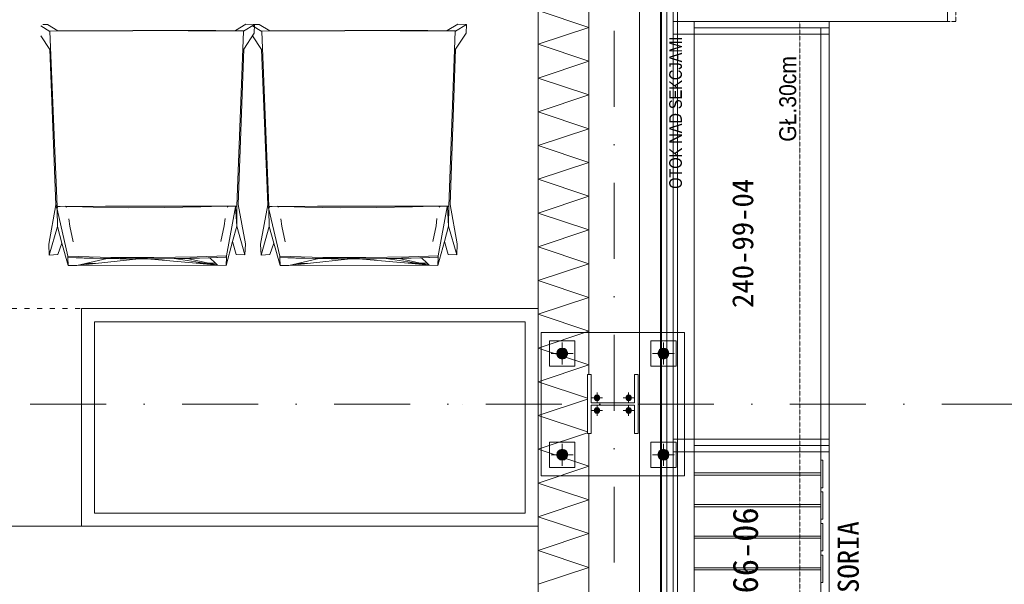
# Model space of a CAD drawing. Header units: centimetres. Extents: x -9388 to 91680, y -1419244 to 50347.
# Tile 75 of 183: x 34080 to 36414, y -706533 to -705195. Entities that reach past the tile are written whole.
import ezdxf
from ezdxf.enums import TextEntityAlignment as Align

# ---------------------------------------------------------------- set-up
doc = ezdxf.new("R2010")
doc.units = ezdxf.units.CM
for name, pattern in [('ACAD_ISO03W100', [30, 12, -18]), ('CENTER', [2, 1.25, -0.25, 0.25, -0.25]), ('DASHED', [0.75, 0.5, -0.25]), ('Kropki i Kreski', [360, 180, -90, 0, -90])]:
    doc.linetypes.add(name, pattern=pattern)
doc.layers.add('! Strefy Powierzchnie', color=7, linetype='Continuous')
doc.layers.add('Osie', color=7, linetype='Continuous')
for name, color, linetype, lineweight, true_color in [('! słupy stalowe_Nr_pióra__232', 7, 'Continuous', 13, 0x24a2ff), ('Rynny_Nr_pióra__205', 7, 'Continuous', 5, 0x858585), ('Rzuty - ogródek_Nr_pióra__232', 7, 'Continuous', 13, 0x24a2ff), ('Strefy_Nr_pióra__201', 7, 'Continuous', 5, 0x595959)]:
    doc.layers.add(name, color=color, linetype=linetype, lineweight=lineweight, true_color=true_color)
for name, color, linetype, lineweight in [('! słupy stalowe_Nr_pióra__7', 7, 'Continuous', 13), ('Osie_Nr_pióra__1', 7, 'Continuous', 13), ('Osie_Nr_pióra__4', 7, 'Continuous', 13), ('Q_podkład', 8, 'Continuous', 9), ('Rynny_Nr_pióra__101', 7, 'Continuous', 5), ('Rzuty - ogródek_Nr_pióra__161', 7, 'Continuous', 5), ('Wnętrze - umeblowanie_Nr_pióra__1', 7, 'Continuous', 13), ('Wnętrze - umeblowanie_Nr_pióra__101', 7, 'Continuous', 5), ('Wnętrze - umeblowanie_Nr_pióra__161', 7, 'Continuous', 5), ('Ściany zewnętrzne_Nr_pióra__1', 7, 'Continuous', 13), ('Ściany zewnętrzne_Nr_pióra__174', 7, 'Continuous', 5), ('Ściany zewnętrzne_Nr_pióra__41', 7, 'Continuous', 15)]:
    doc.layers.add(name, color=color, linetype=linetype, lineweight=lineweight)
doc.styles.add('GENERATED_STYLE_2', font='arial.ttf')
doc.styles.add('GENERATED_STYLE_3', font='calibri.ttf')
doc.styles.add('GENERATED_STYLE_4', font='ARIALN.TTF')
doc.linetypes.add('Zygzak MAŁY', pattern='A,0,[1,PAB.01_RZUT PRZYZIEMIA1.Shx,S=0.873016,R=0,X=0,Y=-0.0275],-110,0', length=110)

# ---------------------------------------------------------------- blocks, each defined once
blk = doc.blocks.new('Standardowy znacznik siatki_3')
at = {"layer": 'Osie_Nr_pióra__4', "linetype": 'Kropki i Kreski'}
blk.add_line((1000, 0), (17990.8, 0), dxfattribs=at)
at = {"layer": 'Osie_Nr_pióra__1', "style": 'GENERATED_STYLE_3'}
for tag, p in [('AC_MarkerText_1_0', (-125, 5.7)), ('AC_MarkerText_1_1', (19115.8, 5.7))]:
    blk.add_attdef(tag, text='', height=100, rotation=360, dxfattribs=at).set_placement(p, align=Align.MIDDLE_CENTER)
blk = doc.blocks.new('Standardowy znacznik siatki_4')
at = {"layer": 'Osie_Nr_pióra__4', "linetype": 'Kropki i Kreski'}
blk.add_line((1000, 0), (12138.2, 0), dxfattribs=at)
at = {"layer": 'Osie_Nr_pióra__1', "style": 'GENERATED_STYLE_3'}
for tag, p in [('AC_MarkerText_1_0', (-125, 5.7)), ('AC_MarkerText_1_1', (13263.2, 5.7))]:
    blk.add_attdef(tag, text='', height=100, rotation=270, dxfattribs=at).set_placement(p, align=Align.MIDDLE_CENTER)
blk = doc.blocks.new('PAB.01_RZUT PRZYZIEMIA')
at = {"layer": '! słupy stalowe_Nr_pióra__7', "linetype": 'Continuous'}
for points in [[(35379, -705986.3, 1), (35353, -705986.3, 1)], [(35379, -705986.3, 1), (35353, -705986.3, 1)], [(35619, -705986.3, 1), (35593, -705986.3, 1)], [(35619, -705986.3, 1), (35593, -705986.3, 1)], [(35455, -706091.3, 1), (35442, -706091.3, 1)], [(35455, -706091.3, 1), (35442, -706091.3, 1)], [(35530, -706091.3, 1), (35517, -706091.3, 1)], [(35530, -706091.3, 1), (35517, -706091.3, 1)], [(35455, -706121.3, 1), (35442, -706121.3, 1)], [(35455, -706121.3, 1), (35442, -706121.3, 1)], [(35530, -706121.3, 1), (35517, -706121.3, 1)], [(35530, -706121.3, 1), (35517, -706121.3, 1)], [(35379, -706226.3, 1), (35353, -706226.3, 1)], [(35379, -706226.3, 1), (35353, -706226.3, 1)], [(35619, -706226.3, 1), (35593, -706226.3, 1)], [(35619, -706226.3, 1), (35593, -706226.3, 1)]]:
    blk.add_hatch(color=8, dxfattribs=at).paths.add_polyline_path(points)
at = {"layer": '! Strefy Powierzchnie', "color": 8, "linetype": 'Continuous', "lineweight": 0, "flags": 128}
blk.add_lwpolyline([(35639, -701738.6), (35639, -707859.3), (41389, -707859.3), (41389, -708139.3), (42019, -708139.3), (42019, -701822.8), (41149, -701822.8), (41149, -701738.6)], close=True, dxfattribs=at)
at = {"layer": '! słupy stalowe_Nr_pióra__232', "color": 8, "linetype": 'Continuous'}
for p, q in [((35656, -705936.3), (35316, -705936.3)), ((35656, -705936.3), (35656.1, -705936.3)), ((35656, -706276.3), (35656, -705936.3)), ((35336, -705956.3), (35336, -706016.3)), ((35396, -705956.3), (35336, -705956.3)), ((35396, -706016.3), (35396, -705956.3)), ((35576, -705956.3), (35576, -706016.3)), ((35636, -705956.3), (35576, -705956.3)), ((35636, -706016.3), (35636, -705956.3)), ((35354.9, -705981.7), (35354, -705986.3)), ((35354.9, -705981.9), (35354, -705986.5)), ((35354, -705986.3), (35354, -705991.3)), ((35354, -705986.5), (35354.9, -705991.1)), ((35357.5, -705977.8), (35354.9, -705981.7)), ((35357.5, -705978), (35354.9, -705981.9)), ((35361.4, -705975.2), (35357.5, -705977.8)), ((35361.4, -705975.4), (35357.5, -705978)), ((35366, -705974.3), (35361.4, -705975.2)), ((35366, -705974.5), (35361.4, -705975.4)), ((35370.6, -705975.2), (35366, -705974.3)), ((35370.6, -705975.4), (35366, -705974.5)), ((35374.5, -705977.8), (35370.6, -705975.2)), ((35374.5, -705978), (35370.6, -705975.4)), ((35377.1, -705981.7), (35374.5, -705977.8)), ((35377.1, -705981.9), (35374.5, -705978)), ((35378, -705986.3), (35377.1, -705981.7)), ((35378, -705986.5), (35377.1, -705981.9)), ((35377.1, -705991.1), (35378, -705986.5)), ((35378, -705991.3), (35378, -705986.3)), ((35594.9, -705981.7), (35594, -705986.3)), ((35594.9, -705981.9), (35594, -705986.5)), ((35594, -705986.3), (35594, -705991.3)), ((35594, -705986.5), (35594.9, -705991.1)), ((35597.5, -705977.8), (35594.9, -705981.7)), ((35597.5, -705978), (35594.9, -705981.9)), ((35601.4, -705975.2), (35597.5, -705977.8)), ((35601.4, -705975.4), (35597.5, -705978)), ((35606, -705974.3), (35601.4, -705975.2)), ((35606, -705974.5), (35601.4, -705975.4)), ((35610.6, -705975.2), (35606, -705974.3)), ((35610.6, -705975.4), (35606, -705974.5)), ((35614.5, -705977.8), (35610.6, -705975.2)), ((35614.5, -705978), (35610.6, -705975.4)), ((35617.1, -705981.7), (35614.5, -705977.8)), ((35617.1, -705981.9), (35614.5, -705978)), ((35618, -705986.3), (35617.1, -705981.7)), ((35618, -705986.5), (35617.1, -705981.9)), ((35617.1, -705991.1), (35618, -705986.5)), ((35618, -705991.3), (35618, -705986.3)), ((35632, -705986.3), (35632.1, -705986.3)), ((35632, -705986.3), (35632.1, -705986.3)), ((35354.9, -705991.1), (35357.5, -705995)), ((35357.5, -705995), (35361.4, -705997.6)), ((35361.4, -705997.6), (35366, -705998.5)), ((35366, -705998.5), (35370.6, -705997.6)), ((35370.6, -705997.6), (35374.5, -705995)), ((35374.5, -705995), (35377.1, -705991.1)), ((35594.9, -705991.1), (35597.5, -705995)), ((35597.5, -705995), (35601.4, -705997.6)), ((35601.4, -705997.6), (35606, -705998.5)), ((35606, -705998.5), (35610.6, -705997.6)), ((35610.6, -705997.6), (35614.5, -705995)), ((35614.5, -705995), (35617.1, -705991.1)), ((35336, -706016.3), (35396, -706016.3)), ((35576, -706016.3), (35636, -706016.3)), ((35708, -706106.3), (35708, -706106.3)), ((35708, -706106.3), (35708, -706106.3)), ((35396, -706196.3), (35336, -706196.3)), ((35336, -706196.3), (35336, -706256.3)), ((35396, -706256.3), (35396, -706196.3)), ((35636, -706196.3), (35576, -706196.3)), ((35576, -706196.3), (35576, -706256.3)), ((35636, -706256.3), (35636, -706196.3)), ((35354, -706221.3), (35354, -706226.3)), ((35354.9, -706221.5), (35354, -706226)), ((35357.5, -706217.6), (35354.9, -706221.5)), ((35361.4, -706215), (35357.5, -706217.6)), ((35366, -706214), (35361.4, -706215)), ((35370.6, -706215), (35366, -706214)), ((35374.5, -706217.6), (35370.6, -706215)), ((35377.1, -706221.5), (35374.5, -706217.6)), ((35378, -706226), (35377.1, -706221.5)), ((35378, -706226.3), (35378, -706221.3)), ((35594, -706221.3), (35594, -706226.3)), ((35594.9, -706221.5), (35594, -706226)), ((35597.5, -706217.6), (35594.9, -706221.5)), ((35601.4, -706215), (35597.5, -706217.6)), ((35606, -706214), (35601.4, -706215)), ((35610.6, -706215), (35606, -706214)), ((35614.5, -706217.6), (35610.6, -706215)), ((35617.1, -706221.5), (35614.5, -706217.6)), ((35618, -706226), (35617.1, -706221.5)), ((35618, -706226.3), (35618, -706221.3)), ((35354, -706226), (35354.9, -706230.6)), ((35354, -706226.3), (35354.9, -706230.9)), ((35354.9, -706230.6), (35357.5, -706234.5)), ((35354.9, -706230.9), (35357.5, -706234.8)), ((35357.5, -706234.5), (35361.4, -706237.1)), ((35357.5, -706234.8), (35361.4, -706237.4)), ((35361.4, -706237.1), (35366, -706238)), ((35361.4, -706237.4), (35366, -706238.3)), ((35366, -706226.3), (35366.1, -706226.3)), ((35366, -706226.3), (35366.1, -706226.3)), ((35366, -706238), (35370.6, -706237.1)), ((35366, -706238.3), (35370.6, -706237.4)), ((35370.6, -706237.1), (35374.5, -706234.5)), ((35370.6, -706237.4), (35374.5, -706234.8)), ((35374.5, -706234.5), (35377.1, -706230.6)), ((35374.5, -706234.8), (35377.1, -706230.9)), ((35377.1, -706230.6), (35378, -706226)), ((35378, -706226), (35377.1, -706230.6)), ((35377.1, -706230.9), (35378, -706226.3)), ((35594, -706226), (35594.9, -706230.6)), ((35594, -706226.3), (35594.9, -706230.9)), ((35594.9, -706230.6), (35597.5, -706234.5)), ((35594.9, -706230.9), (35597.5, -706234.8)), ((35597.5, -706234.5), (35601.4, -706237.1)), ((35597.5, -706234.8), (35601.4, -706237.4)), ((35601.4, -706237.1), (35606, -706238)), ((35601.4, -706237.4), (35606, -706238.3)), ((35606, -706238), (35610.6, -706237.1)), ((35606, -706238.3), (35610.6, -706237.4)), ((35610.6, -706237.1), (35614.5, -706234.5)), ((35610.6, -706237.4), (35614.5, -706234.8)), ((35614.5, -706234.5), (35617.1, -706230.6)), ((35614.5, -706234.8), (35617.1, -706230.9)), ((35618, -706226), (35617.1, -706230.6)), ((35617.1, -706230.6), (35618, -706226)), ((35617.1, -706230.9), (35618, -706226.3)), ((35632, -706226.3), (35632.1, -706226.3)), ((35632, -706226.3), (35632.1, -706226.3)), ((35336, -706256.3), (35396, -706256.3)), ((35576, -706256.3), (35636, -706256.3)), ((35606, -706249.1), (35606.1, -706249.1)), ((35606, -706252.3), (35606.1, -706252.3)), ((35316, -706276.3), (35656, -706276.3)), ((35489, -706370.4), (35489.1, -706370.4)), ((35489, -706370.4), (35489.1, -706370.4))]:
    blk.add_line(p, q, dxfattribs=at)
at = {"layer": '! słupy stalowe_Nr_pióra__232', "color": 8, "linetype": 'CENTER'}
for p, q in [((35366, -706012.3), (35366, -705960.3)), ((35606, -706012.3), (35606, -705960.3)), ((35340, -705986.3), (35392, -705986.3)), ((35580, -705986.3), (35632, -705986.3)), ((35448.5, -706104.3), (35448.5, -706078.3)), ((35523.5, -706104.3), (35523.5, -706078.3)), ((35435.5, -706091.3), (35461.5, -706091.3)), ((35510.5, -706091.3), (35536.5, -706091.3)), ((35435.5, -706121.3), (35461.5, -706121.3)), ((35448.5, -706134.3), (35448.5, -706108.3)), ((35510.5, -706121.3), (35536.5, -706121.3)), ((35523.5, -706134.3), (35523.5, -706108.3)), ((35366, -706252.3), (35366, -706200.3)), ((35606, -706252.3), (35606, -706200.3)), ((35340, -706226.3), (35392, -706226.3)), ((35580, -706226.3), (35632, -706226.3))]:
    blk.add_line(p, q, dxfattribs=at)
at = {"layer": '! słupy stalowe_Nr_pióra__232', "color": 8, "linetype": 'Continuous', "flags": 128}
blk.add_lwpolyline([(35546, -706036), (35546, -706176), (35537.5, -706176), (35537.5, -706108.8), (35434.5, -706108.8), (35434.5, -706176), (35426, -706176), (35426, -706036), (35434.5, -706036), (35434.5, -706103.3), (35537.5, -706103.3), (35537.5, -706036)], close=True, dxfattribs=at)
at = {"layer": '! słupy stalowe_Nr_pióra__232', "color": 8, "linetype": 'Continuous'}
for centre, radius in [((35366, -705986.3), 13), ((35606, -705986.3), 13), ((35448.5, -706091.3), 6.5), ((35523.5, -706091.3), 6.5), ((35448.5, -706121.3), 6.5), ((35523.5, -706121.3), 6.5), ((35366, -706226.3), 13), ((35606, -706226.3), 13)]:
    blk.add_circle(centre, radius, dxfattribs=at)
at = {"layer": 'Rynny_Nr_pióra__101', "color": 8, "linetype": 'Continuous', "flags": 128}
for points in [[(35629, -705199.6), (35629, -705229.6), (35679, -705229.6), (35679, -705199.6)], [(35629, -706219.3), (35999, -706219.3), (35999, -706189.3), (35629, -706189.3)], [(35629, -706219.3), (35629, -706189.3), (35679, -706189.3), (35679, -706219.3)], [(35679, -706864.3), (35679, -706204.3), (35999, -706204.3), (35999, -706864.3)], [(35679, -706204.3), (35679, -706864.3), (35979, -706864.3), (35979, -706204.3)]]:
    blk.add_lwpolyline(points, close=True, dxfattribs=at)
at = {"layer": 'Rynny_Nr_pióra__205', "color": 8, "linetype": 'DASHED', "flags": 128}
blk.add_lwpolyline([(35629, -707869.3), (35629, -705199.6), (35929, -705199.6), (35929, -707869.3)], close=True, dxfattribs=at)
at = {"layer": 'Rzuty - ogródek_Nr_pióra__161', "color": 8, "linetype": 'Continuous'}
for p, q in [((34151.5, -705222.8), (34129.9, -705209.9)), ((34134.7, -705206.7), (34145.8, -705206.2)), ((34134.7, -705206.2), (34134.7, -705206.7)), ((34170.6, -705221.1), (34145.8, -705206.2)), ((34616.2, -705205.4), (34591.5, -705220.3)), ((34636.9, -705206.2), (34610.6, -705222)), ((34616.2, -705205.4), (34636.9, -705206.2)), ((34653.6, -705222.8), (34632.1, -705209.9)), ((34636.9, -705206.2), (34636, -705226.8)), ((34636.9, -705206.7), (34648, -705206.2)), ((34636.9, -705206.2), (34636.9, -705206.7)), ((34672.8, -705221.1), (34648, -705206.2)), ((35118.4, -705205.4), (35093.6, -705220.3)), ((35139, -705206.2), (35112.8, -705222)), ((35118.4, -705205.4), (35139, -705206.2)), ((35139, -705206.2), (35138.2, -705226.8)), ((34151.3, -705265.5), (34129.7, -705233.1)), ((34216.9, -705221.5), (34151.5, -705222)), ((34151.6, -705222.3), (34151.5, -705222)), ((34151.5, -705222), (34151.5, -705222.8)), ((34217, -705221.7), (34151.6, -705222.3)), ((34151.6, -705222.3), (34151.6, -705222.9)), ((34168.7, -705638.1), (34151.6, -705222.9)), ((34591.5, -705220.3), (34170.6, -705221.1)), ((34282.5, -705221.1), (34216.9, -705221.5)), ((34282.6, -705221.3), (34217, -705221.7)), ((34348.2, -705220.8), (34282.5, -705221.1)), ((34348.2, -705221), (34282.6, -705221.3)), ((34413.9, -705220.7), (34348.2, -705220.8)), ((34413.9, -705220.9), (34348.2, -705221)), ((34479.6, -705220.7), (34413.9, -705220.7)), ((34479.5, -705221), (34413.9, -705220.9)), ((34545.1, -705221.1), (34479.5, -705221)), ((34545.2, -705220.9), (34479.6, -705220.7)), ((34610.5, -705221.5), (34545.1, -705221.1)), ((34610.6, -705221.2), (34545.2, -705220.9)), ((34594.9, -705637.3), (34610.5, -705222.1)), ((34610.5, -705221.5), (34610.6, -705221.2)), ((34610.5, -705222.1), (34610.5, -705221.5)), ((34610.6, -705222), (34610.6, -705221.2)), ((34636, -705226.8), (34611, -705264.7)), ((34653.5, -705265.5), (34631.9, -705233.1)), ((34719.1, -705221.5), (34653.6, -705222)), ((34653.8, -705222.3), (34653.6, -705222)), ((34653.6, -705222), (34653.6, -705222.8)), ((34719.2, -705221.7), (34653.8, -705222.3)), ((34653.8, -705222.3), (34653.8, -705222.9)), ((34670.8, -705638.1), (34653.8, -705222.9)), ((35093.6, -705220.3), (34672.8, -705221.1)), ((34784.7, -705221.1), (34719.1, -705221.5)), ((34784.8, -705221.3), (34719.2, -705221.7)), ((34850.4, -705220.8), (34784.7, -705221.1)), ((34850.4, -705221), (34784.8, -705221.3)), ((34916.1, -705220.7), (34850.4, -705220.8)), ((34916, -705220.9), (34850.4, -705221)), ((34981.7, -705221), (34916, -705220.9)), ((34981.7, -705220.7), (34916.1, -705220.7)), ((35047.3, -705220.9), (34981.7, -705220.7)), ((35047.2, -705221.1), (34981.7, -705221)), ((35112.6, -705221.5), (35047.2, -705221.1)), ((35112.8, -705221.2), (35047.3, -705220.9)), ((35097.1, -705637.3), (35112.6, -705222.1)), ((35112.6, -705221.5), (35112.8, -705221.2)), ((35112.6, -705222.1), (35112.6, -705221.5)), ((35112.8, -705222), (35112.8, -705221.2)), ((35138.2, -705226.8), (35113.1, -705264.7)), ((34165.7, -705634.2), (34151.3, -705265.5)), ((34611, -705264.7), (34597.9, -705633.4)), ((34667.8, -705634.2), (34653.5, -705265.5)), ((35113.1, -705264.7), (35100.1, -705633.4)), ((34148.8, -705727.3), (34165.7, -705634.2)), ((34165.7, -705634.2), (34168.6, -705638)), ((34168.6, -705638), (34167.5, -705639.2)), ((34168.7, -705646.7), (34167.5, -705639.2)), ((34167.5, -705639.2), (34168.7, -705644.3)), ((34168.7, -705638.1), (34168.6, -705638)), ((34168.6, -705638), (34168.6, -705639.2)), ((34170.7, -705639.2), (34168.6, -705639.2)), ((34168.6, -705639.2), (34168.7, -705644.3)), ((34176, -705638), (34168.7, -705638.1)), ((34189.2, -705637.3), (34176, -705638)), ((34189, -705637.5), (34189.2, -705637.3)), ((34189.2, -705637.9), (34189, -705637.5)), ((34189.2, -705637.3), (34189.2, -705637.9)), ((34189.2, -705637.9), (34191.6, -705638.9)), ((34190.4, -705638.9), (34189.2, -705637.9)), ((34189.2, -705637.9), (34189.7, -705637.9)), ((34191.5, -705638.8), (34189.7, -705637.9)), ((34189.7, -705637.9), (34190.5, -705637.9)), ((34191.4, -705639.7), (34190.4, -705638.9)), ((34190.5, -705637.9), (34203.1, -705637.8)), ((34203.1, -705637.8), (34217.8, -705637.7)), ((34203.1, -705637.8), (34253.9, -705639.3)), ((34217.8, -705637.7), (34283.3, -705637.3)), ((34253.9, -705639.3), (34339, -705640.6)), ((34283.3, -705637.3), (34349, -705637)), ((34349, -705637), (34414.6, -705636.9)), ((34414.6, -705636.9), (34480.2, -705636.9)), ((34424.1, -705640.4), (34509.1, -705638.9)), ((34480.2, -705636.9), (34545.8, -705637.1)), ((34509.1, -705638.9), (34560, -705637.2)), ((34545.8, -705637.1), (34560, -705637.2)), ((34560, -705637.2), (34573.2, -705637.2)), ((34569.8, -705755.1), (34591.2, -705638.4)), ((34573.2, -705637.2), (34571.5, -705638.1)), ((34571.9, -705639), (34573, -705638.2)), ((34573, -705638.2), (34574.3, -705637.2)), ((34573.2, -705637.2), (34574.3, -705637.2)), ((34587.6, -705637.3), (34574.3, -705636.6)), ((34574.3, -705636.9), (34574.3, -705636.6)), ((34574.6, -705636.9), (34574.3, -705637.2)), ((34574.3, -705637.2), (34574.3, -705636.9)), ((34594.7, -705637.3), (34587.6, -705637.3)), ((34591.6, -705638.9), (34594.7, -705637.3)), ((34591.6, -705638.9), (34594.5, -705684.4)), ((34595, -705637.2), (34594.5, -705684.4)), ((34594.9, -705637.3), (34594.7, -705637.3)), ((34595, -705637.2), (34594.9, -705637.3)), ((34597.9, -705633.4), (34615.1, -705726.5)), ((34651, -705727.3), (34667.8, -705634.2)), ((34667.8, -705634.2), (34670.7, -705638)), ((34670.7, -705638), (34669.7, -705639.2)), ((34670.9, -705646.7), (34669.7, -705639.2)), ((34669.7, -705639.2), (34670.8, -705644.3)), ((34670.8, -705638.1), (34670.7, -705638)), ((34670.7, -705638), (34670.8, -705639.2)), ((34678.2, -705638), (34670.8, -705638.1)), ((34672.8, -705639.2), (34670.8, -705639.2)), ((34670.8, -705639.2), (34670.8, -705644.3)), ((34691.4, -705637.3), (34678.2, -705638)), ((34691.2, -705637.5), (34691.4, -705637.3)), ((34691.4, -705637.9), (34691.2, -705637.5)), ((34691.4, -705637.3), (34691.4, -705637.9)), ((34691.4, -705637.9), (34693.8, -705638.9)), ((34692.5, -705638.9), (34691.4, -705637.9)), ((34691.4, -705637.9), (34691.8, -705637.9)), ((34693.7, -705638.8), (34691.8, -705637.9)), ((34691.8, -705637.9), (34692.6, -705637.9)), ((34693.5, -705639.7), (34692.5, -705638.9)), ((34692.6, -705637.9), (34705.3, -705637.8)), ((34705.3, -705637.8), (34719.9, -705637.7)), ((34705.3, -705637.8), (34756.1, -705639.3)), ((34719.9, -705637.7), (34785.5, -705637.3)), ((34756.1, -705639.3), (34841.2, -705640.6)), ((34785.5, -705637.3), (34851.1, -705637)), ((34851.1, -705637), (34916.8, -705636.9)), ((34916.8, -705636.9), (34982.4, -705636.9)), ((34926.2, -705640.4), (35011.3, -705638.9)), ((34982.4, -705636.9), (35047.9, -705637.1)), ((35011.3, -705638.9), (35062.2, -705637.2)), ((35047.9, -705637.1), (35062.2, -705637.2)), ((35062.2, -705637.2), (35075.4, -705637.2)), ((35072, -705755.1), (35093.4, -705638.4)), ((35075.4, -705637.2), (35073.7, -705638.1)), ((35074.1, -705639), (35075.2, -705638.2)), ((35075.2, -705638.2), (35076.5, -705637.2)), ((35075.4, -705637.2), (35076.5, -705637.2)), ((35089.7, -705637.3), (35076.5, -705636.6)), ((35076.5, -705636.9), (35076.5, -705636.6)), ((35076.7, -705636.9), (35076.5, -705637.2)), ((35076.5, -705637.2), (35076.5, -705636.9)), ((35096.9, -705637.3), (35089.7, -705637.3)), ((35093.8, -705638.9), (35096.9, -705637.3)), ((35093.8, -705638.9), (35096.7, -705684.4)), ((35097.1, -705637.2), (35096.7, -705684.4)), ((35097.1, -705637.3), (35096.9, -705637.3)), ((35097.1, -705637.2), (35097.1, -705637.3)), ((35100.1, -705633.4), (35117.2, -705726.5)), ((34168.7, -705644.3), (34194.1, -705755.8)), ((34169.2, -705685.2), (34168.7, -705646.7)), ((34339, -705640.6), (34424.1, -705640.4)), ((34670.8, -705644.3), (34696.3, -705755.8)), ((34671.4, -705685.2), (34670.9, -705646.7)), ((34841.2, -705640.6), (34926.2, -705640.4)), ((34169.2, -705685.2), (34150, -705753.1)), ((34180.1, -705724.7), (34169.2, -705685.2)), ((34198.9, -705684.1), (34196.4, -705666.7)), ((34206.9, -705721.6), (34198.9, -705684.1)), ((34557, -705720.9), (34564.8, -705683.5)), ((34567, -705666.5), (34564.8, -705683.5)), ((34594.5, -705684.4), (34584.6, -705720.7)), ((34614, -705752.2), (34594.5, -705684.4)), ((34671.4, -705685.2), (34652.1, -705753.1)), ((34682.3, -705724.7), (34671.4, -705685.2)), ((34701.1, -705684.1), (34698.6, -705666.7)), ((34709.1, -705721.6), (34701.1, -705684.1)), ((35059.2, -705720.9), (35067, -705683.5)), ((35069.1, -705666.5), (35067, -705683.5)), ((35096.7, -705684.4), (35086.8, -705720.7)), ((35116.2, -705752.2), (35096.7, -705684.4)), ((34150, -705753.1), (34148.8, -705727.3)), ((34170.6, -705751.9), (34180.1, -705724.7)), ((34194.9, -705778), (34180.1, -705724.7)), ((34584.6, -705720.7), (34569.2, -705777.3)), ((34584.6, -705720.7), (34593.4, -705751.2)), ((34615.1, -705726.5), (34614, -705752.2)), ((34652.1, -705753.1), (34651, -705727.3)), ((34672.8, -705751.9), (34682.3, -705724.7)), ((34697, -705778), (34682.3, -705724.7)), ((35086.8, -705720.7), (35071.3, -705777.3)), ((35086.8, -705720.7), (35095.5, -705751.2)), ((35117.2, -705726.5), (35116.2, -705752.2)), ((34150, -705753.1), (34170.6, -705751.9)), ((34194.1, -705755.8), (34194.2, -705757.3)), ((34194.1, -705755.8), (34296.2, -705758.3)), ((34500.4, -705757.3), (34569.8, -705755.1)), ((34569.8, -705756.6), (34569.8, -705755.1)), ((34593.4, -705751.2), (34614, -705752.2)), ((34652.1, -705753.1), (34672.8, -705751.9)), ((34696.3, -705755.8), (34696.3, -705757.3)), ((34696.3, -705755.8), (34798.4, -705758.3)), ((35002.6, -705757.3), (35072, -705755.1)), ((35072, -705756.6), (35072, -705755.1)), ((35095.5, -705751.2), (35116.2, -705752.2)), ((34194.2, -705757.3), (34194.2, -705758.8)), ((34194.2, -705758.8), (34232.7, -705760)), ((34194.2, -705758.8), (34229, -705759.7)), ((34194.2, -705758.8), (34194.9, -705778)), ((34194.9, -705778), (34215.5, -705777.3)), ((34194.9, -705778), (34194.9, -705778)), ((34215.5, -705777.3), (34260, -705772.7)), ((34236, -705772.7), (34215.5, -705777.3)), ((34215.5, -705777.3), (34548.5, -705776.7)), ((34232.7, -705760), (34229, -705759.7)), ((34232.7, -705760), (34233.7, -705759.9)), ((34235.7, -705759.9), (34232.7, -705760)), ((34232.7, -705760), (34253.1, -705760.4)), ((34287, -705761.1), (34236, -705772.7)), ((34260, -705772.7), (34236, -705772.7)), ((34253.2, -705760.4), (34253.1, -705760.4)), ((34253.4, -705760.4), (34253.2, -705760.4)), ((34253.4, -705760.4), (34253.5, -705760.4)), ((34253.5, -705760.4), (34253.5, -705760.4)), ((34253.8, -705760.4), (34253.5, -705760.4)), ((34296.9, -705761.2), (34253.8, -705760.4)), ((34260, -705772.7), (34362.3, -705761.9)), ((34278.2, -705761.1), (34287, -705761.1)), ((34287.2, -705761.1), (34287, -705761.1)), ((34292.6, -705761.2), (34287.2, -705761.1)), ((34292.6, -705761.2), (34317, -705761.6)), ((34300.5, -705761.3), (34292.6, -705761.2)), ((34296.2, -705758.3), (34339.5, -705758.5)), ((34296.9, -705761.2), (34300.5, -705761.3)), ((34300.6, -705761.3), (34317, -705761.6)), ((34316, -705761.4), (34300.6, -705761.3)), ((34316, -705761.4), (34318, -705761.5)), ((34317, -705761.6), (34316, -705761.4)), ((34318, -705761.5), (34317, -705761.6)), ((34317, -705761.6), (34335.9, -705761.6)), ((34318.8, -705761.4), (34318, -705761.5)), ((34318, -705761.5), (34335.9, -705761.6)), ((34339.5, -705758.5), (34318.8, -705761.4)), ((34318.8, -705761.3), (34381.6, -705761.8)), ((34318.8, -705761.4), (34342.8, -705761.7)), ((34335.9, -705761.6), (34356.9, -705761.9)), ((34335.9, -705761.6), (34382, -705761.8)), ((34339.5, -705758.5), (34398.3, -705758.8)), ((34339.5, -705758.5), (34397.6, -705761.6)), ((34343.9, -705761.7), (34342.8, -705761.7)), ((34381.5, -705761.8), (34343.9, -705761.7)), ((34360.9, -705761.9), (34356.9, -705761.9)), ((34360.9, -705761.9), (34362.3, -705761.9)), ((34362.3, -705761.9), (34381.5, -705761.8)), ((34381.5, -705761.8), (34382, -705761.8)), ((34382, -705761.8), (34382.1, -705761.8)), ((34382.1, -705761.8), (34382.5, -705761.8)), ((34498.3, -705772.2), (34382.1, -705761.8)), ((34383.1, -705761.8), (34382.5, -705761.8)), ((34383.2, -705761.8), (34383.1, -705761.8)), ((34400.2, -705761.8), (34383.2, -705761.8)), ((34385.1, -705761.8), (34383.2, -705761.8)), ((34397.6, -705761.6), (34385.1, -705761.8)), ((34385.1, -705761.8), (34398.8, -705761.7)), ((34385.1, -705761.8), (34400.2, -705761.8)), ((34397.6, -705761.6), (34398.8, -705761.7)), ((34398.3, -705758.8), (34500.4, -705757.3)), ((34420, -705761.6), (34398.8, -705761.7)), ((34398.8, -705761.7), (34401.3, -705761.8)), ((34400.2, -705761.8), (34401.3, -705761.8)), ((34401.3, -705761.8), (34401.1, -705761.7)), ((34401.3, -705761.8), (34420, -705761.6)), ((34420, -705761.6), (34423.4, -705761.5)), ((34420, -705761.6), (34420, -705761.6)), ((34423.4, -705761.5), (34468.8, -705760.9)), ((34423.4, -705761.5), (34446.3, -705761.4)), ((34446.3, -705761.4), (34468.8, -705760.9)), ((34518.3, -705772.2), (34446.3, -705761.4)), ((34469, -705760.9), (34468.8, -705760.9)), ((34469.5, -705760.9), (34469, -705760.9)), ((34469.5, -705760.9), (34477, -705760.7)), ((34469.5, -705760.9), (34477.3, -705760.8)), ((34477, -705760.7), (34483, -705760.6)), ((34477, -705760.7), (34477.3, -705760.8)), ((34477.3, -705760.8), (34485.5, -705760.7)), ((34477.3, -705760.8), (34528.2, -705772.2)), ((34483, -705760.6), (34483.4, -705760.6)), ((34483.4, -705760.6), (34485.5, -705760.5)), ((34483.4, -705760.6), (34485.5, -705760.7)), ((34485.5, -705760.7), (34504.2, -705760.1)), ((34485.6, -705760.5), (34485.5, -705760.5)), ((34486.6, -705760.5), (34485.5, -705760.7)), ((34485.5, -705760.7), (34486.3, -705760.5)), ((34486.1, -705760.5), (34485.6, -705760.5)), ((34486.7, -705760.5), (34486.6, -705760.5)), ((34486.7, -705760.5), (34504.2, -705760.1)), ((34518.3, -705772.2), (34498.3, -705772.2)), ((34548.5, -705776.7), (34498.3, -705772.2)), ((34504.5, -705760.1), (34504.2, -705760.1)), ((34505.2, -705760.1), (34504.5, -705760.1)), ((34506, -705760.1), (34505.2, -705760.1)), ((34506, -705760.1), (34567.8, -705758.2)), ((34506, -705760.1), (34530.3, -705759.5)), ((34548.5, -705776.7), (34518.3, -705772.2)), ((34543.7, -705772.2), (34528.2, -705772.2)), ((34528.2, -705772.2), (34548.5, -705776.7)), ((34530.3, -705759.5), (34567.8, -705758.2)), ((34543.7, -705772.2), (34530.3, -705759.5)), ((34548.5, -705776.7), (34543.7, -705772.2)), ((34548.5, -705776.7), (34569.2, -705777.3)), ((34567.8, -705758.2), (34568.4, -705758.2)), ((34568.9, -705758.2), (34568.4, -705758.2)), ((34568.9, -705758.2), (34569.3, -705758.1)), ((34569.2, -705777.3), (34569.8, -705758.1)), ((34569.8, -705758.1), (34569.3, -705758.1)), ((34569.8, -705758.1), (34569.8, -705756.6)), ((34696.3, -705757.3), (34696.4, -705758.8)), ((34696.4, -705758.8), (34734.9, -705760)), ((34696.4, -705758.8), (34731.2, -705759.7)), ((34696.4, -705758.8), (34697, -705778)), ((34697, -705778), (34717.7, -705777.3)), ((34697, -705778), (34697, -705778)), ((34717.7, -705777.3), (34762.2, -705772.7)), ((34738.1, -705772.7), (34717.7, -705777.3)), ((34717.7, -705777.3), (35050.7, -705776.7)), ((34734.9, -705760), (34731.2, -705759.7)), ((34734.9, -705760), (34735.9, -705759.9)), ((34737.9, -705759.9), (34734.9, -705760)), ((34734.9, -705760), (34755.2, -705760.4)), ((34789.1, -705761.1), (34738.1, -705772.7)), ((34762.2, -705772.7), (34738.1, -705772.7)), ((34755.4, -705760.4), (34755.2, -705760.4)), ((34755.6, -705760.4), (34755.4, -705760.4)), ((34755.7, -705760.4), (34755.6, -705760.4)), ((34755.6, -705760.4), (34755.6, -705760.4)), ((34755.9, -705760.4), (34755.7, -705760.4)), ((34799.1, -705761.2), (34755.9, -705760.4)), ((34762.2, -705772.7), (34864.4, -705761.9)), ((34780.4, -705761.1), (34789.1, -705761.1)), ((34789.4, -705761.1), (34789.1, -705761.1)), ((34794.8, -705761.2), (34789.4, -705761.1)), ((34794.8, -705761.2), (34819.1, -705761.6)), ((34802.6, -705761.3), (34794.8, -705761.2)), ((34798.4, -705758.3), (34841.6, -705758.5)), ((34799.1, -705761.2), (34802.6, -705761.3)), ((34802.7, -705761.3), (34819.1, -705761.6)), ((34818.1, -705761.4), (34802.7, -705761.3)), ((34818.1, -705761.4), (34820.1, -705761.5)), ((34819.1, -705761.6), (34818.1, -705761.4)), ((34820.1, -705761.5), (34819.1, -705761.6)), ((34819.1, -705761.6), (34838, -705761.6)), ((34820.9, -705761.4), (34820.1, -705761.5)), ((34820.1, -705761.5), (34838, -705761.6)), ((34841.6, -705758.5), (34820.9, -705761.4)), ((34820.9, -705761.4), (34844.9, -705761.7)), ((34821, -705761.3), (34883.8, -705761.8)), ((34838, -705761.6), (34859, -705761.9)), ((34838, -705761.6), (34884.2, -705761.8)), ((34841.6, -705758.5), (34900.5, -705758.8)), ((34841.6, -705758.5), (34899.8, -705761.6)), ((34846.1, -705761.7), (34844.9, -705761.7)), ((34883.7, -705761.8), (34846.1, -705761.7)), ((34863, -705761.9), (34859, -705761.9)), ((34863, -705761.9), (34864.4, -705761.9)), ((34864.4, -705761.9), (34883.7, -705761.8)), ((34883.7, -705761.8), (34884.2, -705761.8)), ((34884.2, -705761.8), (34884.2, -705761.8)), ((34884.2, -705761.8), (34884.7, -705761.8)), ((35000.5, -705772.2), (34884.2, -705761.8)), ((34885.3, -705761.8), (34884.7, -705761.8)), ((34885.4, -705761.8), (34885.3, -705761.8)), ((34902.4, -705761.8), (34885.4, -705761.8)), ((34887.3, -705761.8), (34885.4, -705761.8)), ((34899.8, -705761.6), (34887.3, -705761.8)), ((34887.3, -705761.8), (34901, -705761.7)), ((34887.3, -705761.8), (34902.4, -705761.8)), ((34899.8, -705761.6), (34901, -705761.7)), ((34900.5, -705758.8), (35002.6, -705757.3)), ((34922.2, -705761.6), (34901, -705761.7)), ((34901, -705761.7), (34903.4, -705761.8)), ((34902.4, -705761.8), (34903.4, -705761.8)), ((34903.4, -705761.8), (34903.3, -705761.7)), ((34903.4, -705761.8), (34922.2, -705761.6)), ((34922.2, -705761.6), (34925.5, -705761.5)), ((34922.2, -705761.6), (34922.2, -705761.6)), ((34925.5, -705761.5), (34970.9, -705760.9)), ((34925.5, -705761.5), (34948.5, -705761.4)), ((34948.5, -705761.4), (34970.9, -705760.9)), ((35020.4, -705772.2), (34948.5, -705761.4)), ((34971.1, -705760.9), (34970.9, -705760.9)), ((34971.7, -705760.9), (34971.1, -705760.9)), ((34971.7, -705760.9), (34979.2, -705760.7)), ((34971.7, -705760.9), (34979.5, -705760.8)), ((34979.2, -705760.7), (34985.2, -705760.6)), ((34979.2, -705760.7), (34979.5, -705760.8)), ((34979.5, -705760.8), (34987.7, -705760.7)), ((34979.5, -705760.8), (35030.4, -705772.2)), ((34985.2, -705760.6), (34985.5, -705760.6)), ((34985.5, -705760.6), (34987.7, -705760.5)), ((34985.5, -705760.6), (34987.7, -705760.7)), ((34987.7, -705760.7), (35006.3, -705760.1)), ((34987.7, -705760.5), (34987.7, -705760.5)), ((34988.8, -705760.5), (34987.7, -705760.7)), ((34988.2, -705760.5), (34987.7, -705760.5)), ((34987.7, -705760.7), (34988.4, -705760.5)), ((34988.8, -705760.5), (35006.3, -705760.1)), ((34988.8, -705760.5), (34988.8, -705760.5)), ((35020.4, -705772.2), (35000.5, -705772.2)), ((35050.7, -705776.7), (35000.5, -705772.2)), ((35006.6, -705760.1), (35006.3, -705760.1)), ((35007.4, -705760.1), (35006.6, -705760.1)), ((35008.1, -705760.1), (35007.4, -705760.1)), ((35008.1, -705760.1), (35070, -705758.2)), ((35008.1, -705760.1), (35032.5, -705759.5)), ((35050.7, -705776.7), (35020.4, -705772.2)), ((35045.8, -705772.2), (35030.4, -705772.2)), ((35030.4, -705772.2), (35050.7, -705776.7)), ((35032.5, -705759.5), (35070, -705758.2)), ((35045.8, -705772.2), (35032.5, -705759.5)), ((35050.7, -705776.7), (35045.8, -705772.2)), ((35050.7, -705776.7), (35071.3, -705777.3)), ((35070, -705758.2), (35070.5, -705758.2)), ((35071.1, -705758.2), (35070.5, -705758.2)), ((35071.1, -705758.2), (35071.5, -705758.1)), ((35071.3, -705777.3), (35071.9, -705758.1)), ((35071.9, -705758.1), (35071.5, -705758.1)), ((35071.9, -705758.1), (35072, -705756.6))]:
    blk.add_line(p, q, dxfattribs=at)
at = {"layer": 'Rzuty - ogródek_Nr_pióra__161', "color": 8, "linetype": 'Continuous', "flags": 128}
for points in [[(32267, -701549), (35309, -701549), (35309, -706395.5), (32267, -706395.5)], [(34226.3, -705879.9), (35309, -705879.9), (35309, -706395.5), (34226.3, -706395.5)], [(34257.2, -705910.8), (35278.1, -705910.8), (35278.1, -706364.6), (34257.2, -706364.6)]]:
    blk.add_lwpolyline(points, close=True, dxfattribs=at)
at = {"layer": 'Rzuty - ogródek_Nr_pióra__161', "color": 8, "linetype": 'ACAD_ISO03W100', "flags": 128}
blk.add_lwpolyline([(35309, -705879.9), (35309, -701549), (32731.1, -701549), (32731.1, -705879.9)], close=True, dxfattribs=at)
at = {"layer": 'Rzuty - ogródek_Nr_pióra__232', "color": 8, "linetype": 'Continuous'}
for p, q in [((35316, -705936.3), (35316.1, -705936.3)), ((35316, -705936.3), (35316.1, -705936.3)), ((35316, -705936.3), (35316.1, -705936.3)), ((35316, -705936.3), (35316, -706276.3)), ((34194.8, -706106.3), (34194.8, -706106.3)), ((35130.1, -706106.3), (35130.2, -706106.3)), ((35130.1, -706106.3), (35130.2, -706106.3)), ((35316, -706276.3), (35316.1, -706276.3)), ((35316, -706276.3), (35316.1, -706276.3))]:
    blk.add_line(p, q, dxfattribs=at)
at = {"layer": 'Wnętrze - umeblowanie_Nr_pióra__1', "color": 8, "linetype": 'Zygzak MAŁY'}
blk.add_line((35601.5, -701732.8), (35601.5, -707889.3), dxfattribs=at)
at = {"layer": 'Wnętrze - umeblowanie_Nr_pióra__101', "color": 8, "linetype": 'Continuous', "flags": 128}
for points in [[(35629, -705229.6), (35999, -705229.6), (35999, -705199.6), (35629, -705199.6)], [(35679, -706204.6), (35679, -705214.6), (35999, -705214.6), (35999, -706204.6)], [(35679, -706204.6), (35679, -705214.6), (35979, -705214.6), (35979, -706204.6)], [(35679, -706864.3), (35679, -706204.3), (35999, -706204.3), (35999, -706864.3)], [(35984, -706304.3), (35984, -706239.3), (35979, -706239.3), (35979, -706304.3)], [(35984, -706379.3), (35984, -706314.3), (35979, -706314.3), (35979, -706379.3)], [(35984, -706454.3), (35984, -706389.3), (35979, -706389.3), (35979, -706454.3)], [(35984, -706529.3), (35984, -706464.3), (35979, -706464.3), (35979, -706529.3)]]:
    blk.add_lwpolyline(points, close=True, dxfattribs=at)
for points in [[(35629, -706219.6), (35999, -706219.6), (35999, -706189.6), (35629, -706189.6), (35629, -706219.6), (35679, -706219.6), (35679, -706189.6)], [(35679, -706274.3), (35979, -706274.3), (35979, -706269.3), (35679, -706269.3)], [(35679, -706349.3), (35979, -706349.3), (35979, -706344.3), (35679, -706344.3)], [(35679, -706424.3), (35979, -706424.3), (35979, -706419.3), (35679, -706419.3)], [(35679, -706499.3), (35979, -706499.3), (35979, -706494.3), (35679, -706494.3)]]:
    blk.add_lwpolyline(points, dxfattribs=at)
at = {"layer": 'Wnętrze - umeblowanie_Nr_pióra__161', "color": 8, "linetype": 'DASHED', "flags": 128}
blk.add_lwpolyline([(35629, -705199.6), (35629, -702749.6), (36299, -702749.6), (36299, -705199.6)], close=True, dxfattribs=at)
at = {"layer": 'Wnętrze - umeblowanie_Nr_pióra__161', "color": 8, "linetype": 'Continuous', "flags": 128}
blk.add_lwpolyline([(35629, -705199.6), (36279, -705199.6), (36279, -702749.6), (35629, -702749.6)], close=True, dxfattribs=at)
at = {"layer": 'Ściany zewnętrzne_Nr_pióra__1', "color": 8, "linetype": 'Continuous', "flags": 128}
blk.add_lwpolyline([(35629, -707869.3), (35629, -701812.8)], dxfattribs=at)
at = {"layer": 'Ściany zewnętrzne_Nr_pióra__174', "color": 8, "linetype": 'Continuous'}
for p, q in [((35429, -705213.3), (35309, -705173.3)), ((35309, -705253.3), (35429, -705213.3)), ((35429, -705293.3), (35309, -705253.3)), ((35309, -705333.3), (35429, -705293.3)), ((35429, -705373.3), (35309, -705333.3)), ((35309, -705413.3), (35429, -705373.3)), ((35429, -705453.3), (35309, -705413.3)), ((35309, -705493.3), (35429, -705453.3)), ((35429, -705533.3), (35309, -705493.3)), ((35309, -705573.3), (35429, -705533.3)), ((35429, -705613.3), (35309, -705573.3)), ((35309, -705653.3), (35429, -705613.3)), ((35429, -705693.3), (35309, -705653.3)), ((35309, -705733.3), (35429, -705693.3)), ((35429, -705773.3), (35309, -705733.3)), ((35309, -705813.3), (35429, -705773.3)), ((35429, -705853.3), (35309, -705813.3)), ((35309, -705893.3), (35429, -705853.3)), ((35429, -705933.3), (35309, -705893.3)), ((35309, -705973.3), (35429, -705933.3)), ((35429, -706013.3), (35309, -705973.3)), ((35309, -706053.3), (35429, -706013.3)), ((35426, -706092.3), (35309, -706053.3)), ((35309, -706133.3), (35426, -706094.3)), ((35426, -706172.3), (35309, -706133.3)), ((35309, -706213.3), (35426, -706174.3)), ((35429, -706253.3), (35309, -706213.3)), ((35309, -706293.3), (35429, -706253.3)), ((35429, -706333.3), (35309, -706293.3)), ((35309, -706373.3), (35429, -706333.3)), ((35429, -706413.3), (35309, -706373.3)), ((35309, -706453.3), (35429, -706413.3)), ((35429, -706493.3), (35309, -706453.3)), ((35309, -706533.3), (35429, -706493.3))]:
    blk.add_line(p, q, dxfattribs=at)
at = {"layer": 'Ściany zewnętrzne_Nr_pióra__41', "color": 8, "linetype": 'Continuous'}
for p, q in [((35429, -701612.8), (35429, -706036)), ((35549, -707889.3), (35549, -701755.8)), ((35599, -707889.3), (35599, -701782.8)), ((35614, -707879.3), (35614, -701797.8)), ((35429, -706176), (35429, -707889.3))]:
    blk.add_line(p, q, dxfattribs=at)
at = {"layer": 'Ściany zewnętrzne_Nr_pióra__41', "color": 8, "linetype": 'Continuous', "flags": 128}
blk.add_lwpolyline([(35309, -701492.8), (35309, -710600.3)], dxfattribs=at)
at = {"layer": 'Osie', "color": 8, "linetype": 'Continuous', "zscale": 1000}
for name, p, rotation in [('Standardowy znacznik siatki_4', (35489, -712523.4), 89.99999713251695), ('Standardowy znacznik siatki_3', (30584.3, -706106.3), 359.999997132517)]:
    blk.add_blockref(name, p, dxfattribs=dict(at, rotation=rotation))
at = {"layer": 'Strefy_Nr_pióra__201', "color": 8, "linetype": 'Continuous', "attachment_point": 9, "rotation": 90}
for s, insert, char_height, style in [('\\A1;{\\fArial Narrow|b0|i0|c238|p34;OTOK NAD SEKCJAMI}', (35650.1, -705235), 30, 'GENERATED_STYLE_4'), ('\\A1;{\\fMS Gothic|b0|i0|c238|p49;GŁ.30cm}', (35921.2, -705281.2), 40, 'GENERATED_STYLE_2')]:
    blk.add_mtext(s, dxfattribs=dict(at, insert=insert, char_height=char_height, style=style))
at = {"layer": 'Wnętrze - umeblowanie_Nr_pióra__1', "color": 8, "linetype": 'Continuous', "attachment_point": 2, "rotation": 90, "style": 'GENERATED_STYLE_2'}
for s, insert, char_height in [('\\A1;{\\fMS Gothic|b0|i0|c238|p49;240-99-04}', (35768.9, -705725.2), 50), ('\\A1;{\\fMS Gothic|b0|i0|c238|p49;240-66-06}', (35770, -706534.6), 60), ('\\A1;{\\fMS Gothic|b0|i0|c238|p49;AKCESORIA}', (36019.1, -706536.8), 50)]:
    blk.add_mtext(s, dxfattribs=dict(at, insert=insert, char_height=char_height))

msp = doc.modelspace()

# ---------------------------------------------------------------- block references
at = {"layer": 'Q_podkład'}
msp.add_blockref('PAB.01_RZUT PRZYZIEMIA', (0, 0), dxfattribs=at)

doc.saveas('drawing.dxf')
